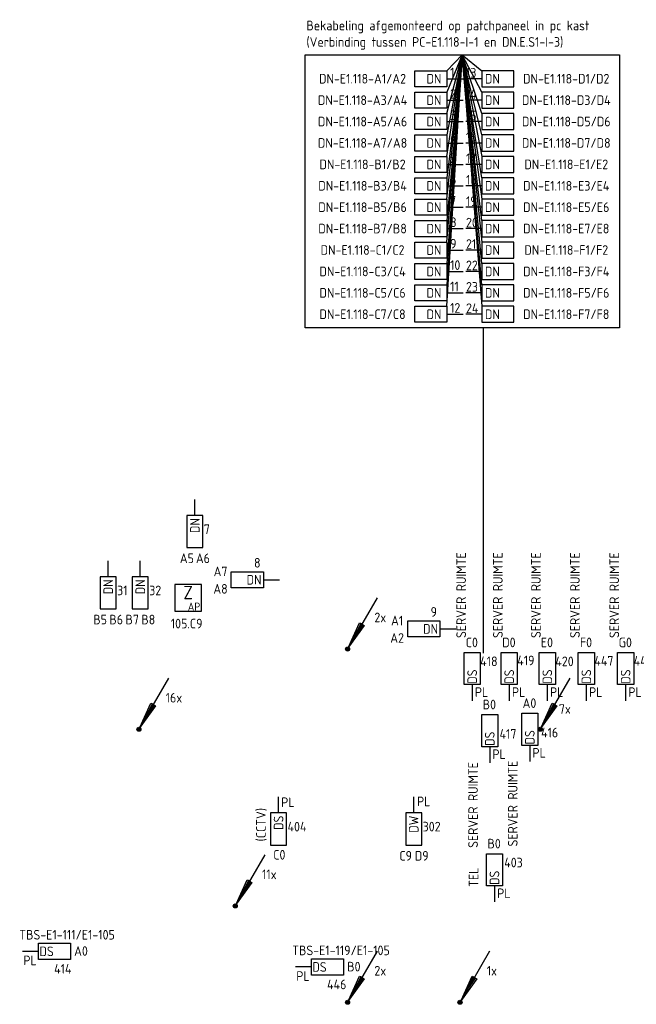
# Model space of a CAD drawing. Header units: millimetres. Extents: x 2288 to 47276, y -13790 to 63657.
# Tile 24 of 26: x 16371 to 27895, y 45262 to 63657. Entities that reach past the tile are written whole.
import ezdxf
from ezdxf.enums import TextEntityAlignment as Align

# ---------------------------------------------------------------- set-up
doc = ezdxf.new("R2010")
doc.units = ezdxf.units.MM
doc.header["$LTSCALE"] = 100
for name, color, linetype in [('EB6416--_ATTRIB', 1, 'Continuous'), ('EB6441--_ATTRIB', 2, 'Continuous'), ('EB6445--_ATTRIB', 2, 'Continuous'), ('EL$9A---_RENVOOI', 1, 'Continuous'), ('EL6416--_WIRELESS-Z', 1, 'Continuous'), ('EL6441--_DATACOM', 3, 'Continuous'), ('EL6445--_Datanet', 3, 'Continuous')]:
    doc.layers.add(name, color=color, linetype=linetype)
doc.styles.add('1_5', font='isocp.shx', dxfattribs={"height": 1.5})
doc.styles.add('1_8', font='ISO.shx', dxfattribs={"height": 1.8})
doc.styles.add('2_5', font='isocp.shx', dxfattribs={"height": 2.5})
doc.styles.add('NORATT', font='isocp.shx')
doc.styles.add('NORRNV', font='isocp.shx', dxfattribs={"width": 0.7})

# ---------------------------------------------------------------- blocks, each defined once
blk = doc.blocks.new('EA600123')
at = {"linetype": 'Continuous'}
for p, q in [((5.5, 9.53), (0.19, 0.32)), ((-0.37, 0.07), (0.37, 0.07)), ((-0.3, 0.23), (0.3, 0.23)), ((-0.37, -0.08), (0.37, -0.08)), ((-0.3, -0.23), (0.3, -0.23))]:
    blk.add_line(p, q, dxfattribs=at)
for points in [[(3.12, 4.4), (0.19, 0.32), (2.25, 4.9)], [(2.47, 4.78), (1.06, 1.84), (2.9, 4.53)]]:
    blk.add_lwpolyline(points, close=True, dxfattribs=at)
blk.add_circle((0, 0), 0.375, dxfattribs=at)
at = {"linetype": 'Continuous', "style": 'NORATT', "flags": 8}
blk.add_attdef('KBTALB', (5, 5), '', height=1.8, dxfattribs=at)
at = {"style": 'NORATT'}
for tag, flags, p in [('CODE', 9, (0, 3)), ('M_CODE', 8, (0, 0))]:
    blk.add_attdef(tag, text='', height=1.8, dxfattribs=dict(at, flags=flags)).set_placement(p, align=Align.MIDDLE_CENTER)
at = {"linetype": 'Continuous', "style": 'NORATT', "flags": 9}
for tag, p in [('PCODE', (1.25, 0)), ('PVERS', (1.25, -2)), ('PDATE', (1.25, -4))]:
    blk.add_attdef(tag, text='', height=1.8, dxfattribs=at).set_placement(p, align=Align.MIDDLE_LEFT)
blk = doc.blocks.new('EA644501')
for p, q in [((-1.5, 6), (-1.5, 0)), ((1.5, 6), (-1.5, 6)), ((1.5, 0), (1.5, 6)), ((-1.5, 0), (1.5, 0))]:
    blk.add_line(p, q)
at = {"color": 2}
blk.add_line((0, 0), (0, -3), dxfattribs=at)
at = {"style": 'NORATT', "flags": 8}
for tag, p in [('NUMMERA', (-1.5, 8)), ('NUMMERB', (1.5, 8))]:
    blk.add_attdef(tag, text='', height=1.8, rotation=90, dxfattribs=at).set_placement(p, align=Align.MIDDLE_CENTER)
blk.add_attdef('CODE', text='', height=1.8, rotation=90, dxfattribs=at).set_placement((0, 0.5), align=Align.MIDDLE_LEFT)
at = {"style": 'NORATT', "flags": 9}
for tag, p in [('VERD', (0, 4)), ('PATCHSTR', (0, 4)), ('PANEEL', (0, 4)), ('NUMMER', (6, 3)), ('TYPE', (0, -2.5)), ('FABR', (0, -2.5)), ('PCODE', (0, -3)), ('PVERS', (0, -3)), ('PDATE', (0, -3))]:
    blk.add_attdef(tag, text='', height=1.8, dxfattribs=at).set_placement(p, align=Align.BOTTOM_LEFT)
at = {"color": 1, "style": 'NORATT', "flags": 9}
blk.add_attdef('HOOGTE', text='', height=1.8, dxfattribs=at).set_placement((-3, 2), align=Align.BOTTOM_LEFT)
at = {"style": 'NORATT', "flags": 9}
for tag, p in [('NUMMERAP', (8, 1.5)), ('NUMMERBP', (8, -1.5))]:
    blk.add_attdef(tag, text='', height=1.8, dxfattribs=at).set_placement(p, align=Align.MIDDLE_CENTER)
blk = doc.blocks.new('Wrls-Zender')
blk.add_lwpolyline([(-2.5, -2.5), (2.5, -2.5), (2.5, 2.5), (-2.5, 2.5)], close=True)
at = {"style": '2_5'}
blk.add_text('Z', height=2.5, dxfattribs=at).set_placement((0, 1), align=Align.MIDDLE_CENTER)
at = {"style": '1_5'}
blk.add_text('AP', height=1.5, dxfattribs=at).set_placement((2.25, -2.38), align=Align.RIGHT)
at = {"style": '1_8', "flags": 8}
blk.add_attdef('ADRES', (3, -2.5), '', height=1.8, dxfattribs=at)
at = {"style": '1_8', "flags": 9}
blk.add_attdef('M_CODE', text='', height=1.8, dxfattribs=at).set_placement((-2.5, -4.5), align=Align.MIDDLE_LEFT)

msp = doc.modelspace()

# ---------------------------------------------------------------- linework, layer by layer
at = {"layer": 'EL6445--_Datanet'}
for p, q in [((24357, 62703), (24642, 62999)), ((24642, 62999), (24357, 62303)), ((24357, 61903), (24642, 62999)), ((24642, 62999), (24357, 61503)), ((24357, 61103), (24642, 62999)), ((24642, 62999), (24357, 60703)), ((24357, 60303), (24642, 62999)), ((24642, 62999), (24357, 59903)), ((24357, 59503), (24642, 62999)), ((24642, 62999), (24357, 59103)), ((24642, 62999), (24357, 58703)), ((24357, 58303), (24642, 62999)), ((24642, 62999), (25007, 62703)), ((25007, 62303), (24642, 62999)), ((25007, 61903), (24642, 62999)), ((25007, 61503), (24642, 62999)), ((24642, 62999), (25007, 61103)), ((25007, 60703), (24642, 62999)), ((24642, 62999), (25007, 60303)), ((25007, 59903), (24642, 62999)), ((24642, 62999), (25007, 59503)), ((25007, 59103), (24642, 62999)), ((25007, 58703), (24642, 62999)), ((24642, 62999), (25007, 58303))]:
    msp.add_line(p, q, dxfattribs=at)
at = {"layer": 'EL6445--_Datanet', "color": 1}
msp.add_line((25030, 57902), (25030, 51825), dxfattribs=at)
msp.add_lwpolyline([(21706, 62999), (27578, 62999), (27578, 57902), (21706, 57902)], close=True, dxfattribs=at)

# ---------------------------------------------------------------- block references
at = {"layer": 'EL6416--_WIRELESS-Z'}
ref = msp.add_blockref('Wrls-Zender', (19521, 52855), dxfattribs=dict(at, xscale=100, yscale=100, zscale=100))
ref.add_attrib('ADRES', '105.C9', (19195, 52285), dxfattribs={"layer": 'EB6416--_ATTRIB', "color": 1, "height": 180, "style": 'NORATT', "flags": 8})
at = {"layer": 'EL6441--_DATACOM'}
ref = msp.add_blockref('EA600123', (22500, 51900), dxfattribs=dict(at, xscale=100, yscale=100, zscale=100))
ref.add_attrib('KBTALB', '2x', (23000, 52400), dxfattribs={"layer": 'EB6441--_ATTRIB', "color": 1, "linetype": 'Continuous', "height": 180, "style": 'NORATT', "flags": 8})
ref = msp.add_blockref('EA600123', (18600, 50400), dxfattribs=dict(at, xscale=100, yscale=100, zscale=100))
ref.add_attrib('KBTALB', '16x', (19100, 50900), dxfattribs={"layer": 'EB6441--_ATTRIB', "color": 1, "linetype": 'Continuous', "height": 180, "style": 'NORATT', "flags": 8})
ref = msp.add_blockref('EA600123', (26100, 50400), dxfattribs=dict(at, xscale=100, yscale=100, zscale=100))
ref.add_attrib('KBTALB', '7x', (26448, 50689), dxfattribs={"layer": 'EB6441--_ATTRIB', "color": 1, "linetype": 'Continuous', "height": 180, "style": 'NORATT', "flags": 8})
ref = msp.add_blockref('EA600123', (20400, 47100), dxfattribs=dict(at, xscale=100, yscale=100, zscale=100))
ref.add_attrib('KBTALB', '11x', (20900, 47600), dxfattribs={"layer": 'EB6441--_ATTRIB', "color": 1, "linetype": 'Continuous', "height": 180, "style": 'NORATT', "flags": 8})
ref = msp.add_blockref('EA600123', (22500, 45300), dxfattribs=dict(at, xscale=100, yscale=100, zscale=100))
ref.add_attrib('KBTALB', '2x', (23000, 45800), dxfattribs={"layer": 'EB6441--_ATTRIB', "color": 1, "linetype": 'Continuous', "height": 180, "style": 'NORATT', "flags": 8})
ref = msp.add_blockref('EA600123', (24600, 45300), dxfattribs=dict(at, xscale=100, yscale=100, zscale=100))
ref.add_attrib('KBTALB', '1x', (25100, 45800), dxfattribs={"layer": 'EB6441--_ATTRIB', "color": 1, "linetype": 'Continuous', "height": 180, "style": 'NORATT', "flags": 8})
at = {"layer": 'EL6445--_Datanet'}
ref = msp.add_blockref('EA644501', (24357, 62553), dxfattribs=dict(at, xscale=-100, yscale=100, zscale=100, rotation=90))
ref.add_attrib('CODE', 'DN', dxfattribs={"layer": 'EB6445--_ATTRIB', "color": 1, "height": 180, "style": 'NORATT', "flags": 8}).set_placement((24253, 62553), align=Align.MIDDLE_RIGHT)
ref.add_attrib('NUMMERA', 'DN-E1.118-A1/A2', dxfattribs={"layer": 'EB6445--_ATTRIB', "color": 1, "height": 180, "style": 'NORATT', "flags": 8}).set_placement((22779, 62554), align=Align.MIDDLE_CENTER)
ref.add_attrib('TYPE', '1', dxfattribs={"layer": 'EB6445--_ATTRIB', "color": 1, "height": 180, "style": 'NORATT', "flags": 8}).set_placement((24415, 62528), align=Align.BOTTOM_LEFT)
ref = msp.add_blockref('EA644501', (25007, 62553), dxfattribs=dict(at, xscale=100, yscale=100, zscale=100, rotation=270))
ref.add_attrib('CODE', 'DN', dxfattribs={"layer": 'EB6445--_ATTRIB', "color": 1, "height": 180, "style": 'NORATT', "flags": 8}).set_placement((25345, 62553), align=Align.MIDDLE_RIGHT)
ref.add_attrib('NUMMERA', 'DN-E1.118-D1/D2', dxfattribs={"layer": 'EB6445--_ATTRIB', "color": 1, "height": 180, "style": 'NORATT', "flags": 8}).set_placement((26586, 62554), align=Align.MIDDLE_CENTER)
ref.add_attrib('TYPE', '13', dxfattribs={"layer": 'EB6445--_ATTRIB', "color": 1, "height": 180, "style": 'NORATT', "flags": 8}).set_placement((24712, 62522), align=Align.BOTTOM_LEFT)
ref = msp.add_blockref('EA644501', (24357, 62153), dxfattribs=dict(at, xscale=-100, yscale=100, zscale=100, rotation=90))
ref.add_attrib('CODE', 'DN', dxfattribs={"layer": 'EB6445--_ATTRIB', "color": 1, "height": 180, "style": 'NORATT', "flags": 8}).set_placement((24253, 62153), align=Align.MIDDLE_RIGHT)
ref.add_attrib('NUMMERA', 'DN-E1.118-A3/A4', dxfattribs={"layer": 'EB6445--_ATTRIB', "color": 1, "height": 180, "style": 'NORATT', "flags": 8}).set_placement((22779, 62154), align=Align.MIDDLE_CENTER)
ref.add_attrib('TYPE', '2', dxfattribs={"layer": 'EB6445--_ATTRIB', "color": 1, "height": 180, "style": 'NORATT', "flags": 8}).set_placement((24415, 62128), align=Align.BOTTOM_LEFT)
ref = msp.add_blockref('EA644501', (25007, 62153), dxfattribs=dict(at, xscale=100, yscale=100, zscale=100, rotation=270))
ref.add_attrib('CODE', 'DN', dxfattribs={"layer": 'EB6445--_ATTRIB', "color": 1, "height": 180, "style": 'NORATT', "flags": 8}).set_placement((25345, 62153), align=Align.MIDDLE_RIGHT)
ref.add_attrib('NUMMERA', 'DN-E1.118-D3/D4', dxfattribs={"layer": 'EB6445--_ATTRIB', "color": 1, "height": 180, "style": 'NORATT', "flags": 8}).set_placement((26586, 62154), align=Align.MIDDLE_CENTER)
ref.add_attrib('TYPE', '14', dxfattribs={"layer": 'EB6445--_ATTRIB', "color": 1, "height": 180, "style": 'NORATT', "flags": 8}).set_placement((24712, 62122), align=Align.BOTTOM_LEFT)
ref = msp.add_blockref('EA644501', (24357, 61753), dxfattribs=dict(at, xscale=-100, yscale=100, zscale=100, rotation=90))
ref.add_attrib('CODE', 'DN', dxfattribs={"layer": 'EB6445--_ATTRIB', "color": 1, "height": 180, "style": 'NORATT', "flags": 8}).set_placement((24253, 61753), align=Align.MIDDLE_RIGHT)
ref.add_attrib('NUMMERA', 'DN-E1.118-A5/A6', dxfattribs={"layer": 'EB6445--_ATTRIB', "color": 1, "height": 180, "style": 'NORATT', "flags": 8}).set_placement((22779, 61754), align=Align.MIDDLE_CENTER)
ref.add_attrib('TYPE', '3', dxfattribs={"layer": 'EB6445--_ATTRIB', "color": 1, "height": 180, "style": 'NORATT', "flags": 8}).set_placement((24415, 61728), align=Align.BOTTOM_LEFT)
ref = msp.add_blockref('EA644501', (25007, 61753), dxfattribs=dict(at, xscale=100, yscale=100, zscale=100, rotation=270))
ref.add_attrib('CODE', 'DN', dxfattribs={"layer": 'EB6445--_ATTRIB', "color": 1, "height": 180, "style": 'NORATT', "flags": 8}).set_placement((25345, 61753), align=Align.MIDDLE_RIGHT)
ref.add_attrib('NUMMERA', 'DN-E1.118-D5/D6', dxfattribs={"layer": 'EB6445--_ATTRIB', "color": 1, "height": 180, "style": 'NORATT', "flags": 8}).set_placement((26586, 61754), align=Align.MIDDLE_CENTER)
ref.add_attrib('TYPE', '15', dxfattribs={"layer": 'EB6445--_ATTRIB', "color": 1, "height": 180, "style": 'NORATT', "flags": 8}).set_placement((24712, 61722), align=Align.BOTTOM_LEFT)
ref = msp.add_blockref('EA644501', (24357, 61353), dxfattribs=dict(at, xscale=-100, yscale=100, zscale=100, rotation=90))
ref.add_attrib('CODE', 'DN', dxfattribs={"layer": 'EB6445--_ATTRIB', "color": 1, "height": 180, "style": 'NORATT', "flags": 8}).set_placement((24253, 61353), align=Align.MIDDLE_RIGHT)
ref.add_attrib('NUMMERA', 'DN-E1.118-A7/A8', dxfattribs={"layer": 'EB6445--_ATTRIB', "color": 1, "height": 180, "style": 'NORATT', "flags": 8}).set_placement((22779, 61354), align=Align.MIDDLE_CENTER)
ref.add_attrib('TYPE', '4', dxfattribs={"layer": 'EB6445--_ATTRIB', "color": 1, "height": 180, "style": 'NORATT', "flags": 8}).set_placement((24415, 61328), align=Align.BOTTOM_LEFT)
ref = msp.add_blockref('EA644501', (25007, 61353), dxfattribs=dict(at, xscale=100, yscale=100, zscale=100, rotation=270))
ref.add_attrib('CODE', 'DN', dxfattribs={"layer": 'EB6445--_ATTRIB', "color": 1, "height": 180, "style": 'NORATT', "flags": 8}).set_placement((25345, 61353), align=Align.MIDDLE_RIGHT)
ref.add_attrib('NUMMERA', 'DN-E1.118-D7/D8', dxfattribs={"layer": 'EB6445--_ATTRIB', "color": 1, "height": 180, "style": 'NORATT', "flags": 8}).set_placement((26586, 61354), align=Align.MIDDLE_CENTER)
ref.add_attrib('TYPE', '16', dxfattribs={"layer": 'EB6445--_ATTRIB', "color": 1, "height": 180, "style": 'NORATT', "flags": 8}).set_placement((24712, 61322), align=Align.BOTTOM_LEFT)
ref = msp.add_blockref('EA644501', (24357, 60953), dxfattribs=dict(at, xscale=-100, yscale=100, zscale=100, rotation=90))
ref.add_attrib('CODE', 'DN', dxfattribs={"layer": 'EB6445--_ATTRIB', "color": 1, "height": 180, "style": 'NORATT', "flags": 8}).set_placement((24253, 60953), align=Align.MIDDLE_RIGHT)
ref.add_attrib('NUMMERA', 'DN-E1.118-B1/B2', dxfattribs={"layer": 'EB6445--_ATTRIB', "color": 1, "height": 180, "style": 'NORATT', "flags": 8}).set_placement((22779, 60954), align=Align.MIDDLE_CENTER)
ref.add_attrib('TYPE', '5', dxfattribs={"layer": 'EB6445--_ATTRIB', "color": 1, "height": 180, "style": 'NORATT', "flags": 8}).set_placement((24415, 60928), align=Align.BOTTOM_LEFT)
ref = msp.add_blockref('EA644501', (25007, 60953), dxfattribs=dict(at, xscale=100, yscale=100, zscale=100, rotation=270))
ref.add_attrib('CODE', 'DN', dxfattribs={"layer": 'EB6445--_ATTRIB', "color": 1, "height": 180, "style": 'NORATT', "flags": 8}).set_placement((25345, 60953), align=Align.MIDDLE_RIGHT)
ref.add_attrib('NUMMERA', 'DN-E1.118-E1/E2', dxfattribs={"layer": 'EB6445--_ATTRIB', "color": 1, "height": 180, "style": 'NORATT', "flags": 8}).set_placement((26586, 60954), align=Align.MIDDLE_CENTER)
ref.add_attrib('TYPE', '17', dxfattribs={"layer": 'EB6445--_ATTRIB', "color": 1, "height": 180, "style": 'NORATT', "flags": 8}).set_placement((24712, 60922), align=Align.BOTTOM_LEFT)
ref = msp.add_blockref('EA644501', (24357, 60553), dxfattribs=dict(at, xscale=-100, yscale=100, zscale=100, rotation=90))
ref.add_attrib('CODE', 'DN', dxfattribs={"layer": 'EB6445--_ATTRIB', "color": 1, "height": 180, "style": 'NORATT', "flags": 8}).set_placement((24253, 60553), align=Align.MIDDLE_RIGHT)
ref.add_attrib('NUMMERA', 'DN-E1.118-B3/B4', dxfattribs={"layer": 'EB6445--_ATTRIB', "color": 1, "height": 180, "style": 'NORATT', "flags": 8}).set_placement((22779, 60554), align=Align.MIDDLE_CENTER)
ref.add_attrib('TYPE', '6', dxfattribs={"layer": 'EB6445--_ATTRIB', "color": 1, "height": 180, "style": 'NORATT', "flags": 8}).set_placement((24415, 60528), align=Align.BOTTOM_LEFT)
ref = msp.add_blockref('EA644501', (25007, 60553), dxfattribs=dict(at, xscale=100, yscale=100, zscale=100, rotation=270))
ref.add_attrib('CODE', 'DN', dxfattribs={"layer": 'EB6445--_ATTRIB', "color": 1, "height": 180, "style": 'NORATT', "flags": 8}).set_placement((25345, 60553), align=Align.MIDDLE_RIGHT)
ref.add_attrib('NUMMERA', 'DN-E1.118-E3/E4', dxfattribs={"layer": 'EB6445--_ATTRIB', "color": 1, "height": 180, "style": 'NORATT', "flags": 8}).set_placement((26586, 60554), align=Align.MIDDLE_CENTER)
ref.add_attrib('TYPE', '18', dxfattribs={"layer": 'EB6445--_ATTRIB', "color": 1, "height": 180, "style": 'NORATT', "flags": 8}).set_placement((24712, 60522), align=Align.BOTTOM_LEFT)
ref = msp.add_blockref('EA644501', (24357, 60153), dxfattribs=dict(at, xscale=-100, yscale=100, zscale=100, rotation=90))
ref.add_attrib('CODE', 'DN', dxfattribs={"layer": 'EB6445--_ATTRIB', "color": 1, "height": 180, "style": 'NORATT', "flags": 8}).set_placement((24253, 60153), align=Align.MIDDLE_RIGHT)
ref.add_attrib('NUMMERA', 'DN-E1.118-B5/B6', dxfattribs={"layer": 'EB6445--_ATTRIB', "color": 1, "height": 180, "style": 'NORATT', "flags": 8}).set_placement((22779, 60154), align=Align.MIDDLE_CENTER)
ref.add_attrib('TYPE', '7', dxfattribs={"layer": 'EB6445--_ATTRIB', "color": 1, "height": 180, "style": 'NORATT', "flags": 8}).set_placement((24415, 60128), align=Align.BOTTOM_LEFT)
ref = msp.add_blockref('EA644501', (25007, 60153), dxfattribs=dict(at, xscale=100, yscale=100, zscale=100, rotation=270))
ref.add_attrib('CODE', 'DN', dxfattribs={"layer": 'EB6445--_ATTRIB', "color": 1, "height": 180, "style": 'NORATT', "flags": 8}).set_placement((25345, 60153), align=Align.MIDDLE_RIGHT)
ref.add_attrib('NUMMERA', 'DN-E1.118-E5/E6', dxfattribs={"layer": 'EB6445--_ATTRIB', "color": 1, "height": 180, "style": 'NORATT', "flags": 8}).set_placement((26586, 60154), align=Align.MIDDLE_CENTER)
ref.add_attrib('TYPE', '19', dxfattribs={"layer": 'EB6445--_ATTRIB', "color": 1, "height": 180, "style": 'NORATT', "flags": 8}).set_placement((24712, 60122), align=Align.BOTTOM_LEFT)
ref = msp.add_blockref('EA644501', (24357, 59753), dxfattribs=dict(at, xscale=-100, yscale=100, zscale=100, rotation=90))
ref.add_attrib('CODE', 'DN', dxfattribs={"layer": 'EB6445--_ATTRIB', "color": 1, "height": 180, "style": 'NORATT', "flags": 8}).set_placement((24253, 59753), align=Align.MIDDLE_RIGHT)
ref.add_attrib('NUMMERA', 'DN-E1.118-B7/B8', dxfattribs={"layer": 'EB6445--_ATTRIB', "color": 1, "height": 180, "style": 'NORATT', "flags": 8}).set_placement((22779, 59754), align=Align.MIDDLE_CENTER)
ref.add_attrib('TYPE', '8', dxfattribs={"layer": 'EB6445--_ATTRIB', "color": 1, "height": 180, "style": 'NORATT', "flags": 8}).set_placement((24415, 59728), align=Align.BOTTOM_LEFT)
ref = msp.add_blockref('EA644501', (25007, 59753), dxfattribs=dict(at, xscale=100, yscale=100, zscale=100, rotation=270))
ref.add_attrib('CODE', 'DN', dxfattribs={"layer": 'EB6445--_ATTRIB', "color": 1, "height": 180, "style": 'NORATT', "flags": 8}).set_placement((25345, 59753), align=Align.MIDDLE_RIGHT)
ref.add_attrib('NUMMERA', 'DN-E1.118-E7/E8', dxfattribs={"layer": 'EB6445--_ATTRIB', "color": 1, "height": 180, "style": 'NORATT', "flags": 8}).set_placement((26586, 59754), align=Align.MIDDLE_CENTER)
ref.add_attrib('TYPE', '20', dxfattribs={"layer": 'EB6445--_ATTRIB', "color": 1, "height": 180, "style": 'NORATT', "flags": 8}).set_placement((24712, 59722), align=Align.BOTTOM_LEFT)
ref = msp.add_blockref('EA644501', (24357, 59353), dxfattribs=dict(at, xscale=-100, yscale=100, zscale=100, rotation=90))
ref.add_attrib('CODE', 'DN', dxfattribs={"layer": 'EB6445--_ATTRIB', "color": 1, "height": 180, "style": 'NORATT', "flags": 8}).set_placement((24253, 59353), align=Align.MIDDLE_RIGHT)
ref.add_attrib('NUMMERA', 'DN-E1.118-C1/C2', dxfattribs={"layer": 'EB6445--_ATTRIB', "color": 1, "height": 180, "style": 'NORATT', "flags": 8}).set_placement((22779, 59354), align=Align.MIDDLE_CENTER)
ref.add_attrib('TYPE', '9', dxfattribs={"layer": 'EB6445--_ATTRIB', "color": 1, "height": 180, "style": 'NORATT', "flags": 8}).set_placement((24415, 59328), align=Align.BOTTOM_LEFT)
ref = msp.add_blockref('EA644501', (25007, 59353), dxfattribs=dict(at, xscale=100, yscale=100, zscale=100, rotation=270))
ref.add_attrib('CODE', 'DN', dxfattribs={"layer": 'EB6445--_ATTRIB', "color": 1, "height": 180, "style": 'NORATT', "flags": 8}).set_placement((25345, 59353), align=Align.MIDDLE_RIGHT)
ref.add_attrib('NUMMERA', 'DN-E1.118-F1/F2', dxfattribs={"layer": 'EB6445--_ATTRIB', "color": 1, "height": 180, "style": 'NORATT', "flags": 8}).set_placement((26586, 59354), align=Align.MIDDLE_CENTER)
ref.add_attrib('TYPE', '21', dxfattribs={"layer": 'EB6445--_ATTRIB', "color": 1, "height": 180, "style": 'NORATT', "flags": 8}).set_placement((24712, 59322), align=Align.BOTTOM_LEFT)
ref = msp.add_blockref('EA644501', (24357, 58953), dxfattribs=dict(at, xscale=-100, yscale=100, zscale=100, rotation=90))
ref.add_attrib('CODE', 'DN', dxfattribs={"layer": 'EB6445--_ATTRIB', "color": 1, "height": 180, "style": 'NORATT', "flags": 8}).set_placement((24253, 58953), align=Align.MIDDLE_RIGHT)
ref.add_attrib('NUMMERA', 'DN-E1.118-C3/C4', dxfattribs={"layer": 'EB6445--_ATTRIB', "color": 1, "height": 180, "style": 'NORATT', "flags": 8}).set_placement((22779, 58954), align=Align.MIDDLE_CENTER)
ref.add_attrib('TYPE', '10', dxfattribs={"layer": 'EB6445--_ATTRIB', "color": 1, "height": 180, "style": 'NORATT', "flags": 8}).set_placement((24415, 58928), align=Align.BOTTOM_LEFT)
ref = msp.add_blockref('EA644501', (25007, 58953), dxfattribs=dict(at, xscale=100, yscale=100, zscale=100, rotation=270))
ref.add_attrib('CODE', 'DN', dxfattribs={"layer": 'EB6445--_ATTRIB', "color": 1, "height": 180, "style": 'NORATT', "flags": 8}).set_placement((25345, 58953), align=Align.MIDDLE_RIGHT)
ref.add_attrib('NUMMERA', 'DN-E1.118-F3/F4', dxfattribs={"layer": 'EB6445--_ATTRIB', "color": 1, "height": 180, "style": 'NORATT', "flags": 8}).set_placement((26586, 58954), align=Align.MIDDLE_CENTER)
ref.add_attrib('TYPE', '22', dxfattribs={"layer": 'EB6445--_ATTRIB', "color": 1, "height": 180, "style": 'NORATT', "flags": 8}).set_placement((24712, 58922), align=Align.BOTTOM_LEFT)
ref = msp.add_blockref('EA644501', (24357, 58553), dxfattribs=dict(at, xscale=-100, yscale=100, zscale=100, rotation=90))
ref.add_attrib('CODE', 'DN', dxfattribs={"layer": 'EB6445--_ATTRIB', "color": 1, "height": 180, "style": 'NORATT', "flags": 8}).set_placement((24253, 58553), align=Align.MIDDLE_RIGHT)
ref.add_attrib('NUMMERA', 'DN-E1.118-C5/C6', dxfattribs={"layer": 'EB6445--_ATTRIB', "color": 1, "height": 180, "style": 'NORATT', "flags": 8}).set_placement((22779, 58554), align=Align.MIDDLE_CENTER)
ref.add_attrib('TYPE', '11', dxfattribs={"layer": 'EB6445--_ATTRIB', "color": 1, "height": 180, "style": 'NORATT', "flags": 8}).set_placement((24415, 58528), align=Align.BOTTOM_LEFT)
ref = msp.add_blockref('EA644501', (25007, 58553), dxfattribs=dict(at, xscale=100, yscale=100, zscale=100, rotation=270))
ref.add_attrib('CODE', 'DN', dxfattribs={"layer": 'EB6445--_ATTRIB', "color": 1, "height": 180, "style": 'NORATT', "flags": 8}).set_placement((25345, 58553), align=Align.MIDDLE_RIGHT)
ref.add_attrib('NUMMERA', 'DN-E1.118-F5/F6', dxfattribs={"layer": 'EB6445--_ATTRIB', "color": 1, "height": 180, "style": 'NORATT', "flags": 8}).set_placement((26586, 58554), align=Align.MIDDLE_CENTER)
ref.add_attrib('TYPE', '23', dxfattribs={"layer": 'EB6445--_ATTRIB', "color": 1, "height": 180, "style": 'NORATT', "flags": 8}).set_placement((24712, 58522), align=Align.BOTTOM_LEFT)
ref = msp.add_blockref('EA644501', (24357, 58153), dxfattribs=dict(at, xscale=-100, yscale=100, zscale=100, rotation=90))
ref.add_attrib('CODE', 'DN', dxfattribs={"layer": 'EB6445--_ATTRIB', "color": 1, "height": 180, "style": 'NORATT', "flags": 8}).set_placement((24253, 58153), align=Align.MIDDLE_RIGHT)
ref.add_attrib('NUMMERA', 'DN-E1.118-C7/C8', dxfattribs={"layer": 'EB6445--_ATTRIB', "color": 1, "height": 180, "style": 'NORATT', "flags": 8}).set_placement((22779, 58154), align=Align.MIDDLE_CENTER)
ref.add_attrib('TYPE', '12', dxfattribs={"layer": 'EB6445--_ATTRIB', "color": 1, "height": 180, "style": 'NORATT', "flags": 8}).set_placement((24415, 58128), align=Align.BOTTOM_LEFT)
ref = msp.add_blockref('EA644501', (25007, 58153), dxfattribs=dict(at, xscale=100, yscale=100, zscale=100, rotation=270))
ref.add_attrib('CODE', 'DN', dxfattribs={"layer": 'EB6445--_ATTRIB', "color": 1, "height": 180, "style": 'NORATT', "flags": 8}).set_placement((25345, 58153), align=Align.MIDDLE_RIGHT)
ref.add_attrib('NUMMERA', 'DN-E1.118-F7/F8', dxfattribs={"layer": 'EB6445--_ATTRIB', "color": 1, "height": 180, "style": 'NORATT', "flags": 8}).set_placement((26586, 58154), align=Align.MIDDLE_CENTER)
ref.add_attrib('TYPE', '24', dxfattribs={"layer": 'EB6445--_ATTRIB', "color": 1, "height": 180, "style": 'NORATT', "flags": 8}).set_placement((24712, 58122), align=Align.BOTTOM_LEFT)
ref = msp.add_blockref('EA644501', (19646, 54395), dxfattribs=dict(at, xscale=100, yscale=100, zscale=100, rotation=180))
ref.add_attrib('CODE', 'DN', dxfattribs={"layer": 'EB6445--_ATTRIB', "color": 1, "height": 180, "rotation": 90, "style": 'NORATT', "flags": 8}).set_placement((19646, 54345), align=Align.MIDDLE_RIGHT)
ref.add_attrib('NUMMERA', 'A5', dxfattribs={"layer": 'EB6445--_ATTRIB', "color": 1, "height": 180, "style": 'NORATT', "flags": 8}).set_placement((19496, 53595), align=Align.MIDDLE_CENTER)
ref.add_attrib('NUMMERB', 'A6', dxfattribs={"layer": 'EB6445--_ATTRIB', "color": 1, "height": 180, "style": 'NORATT', "flags": 8}).set_placement((19796, 53595), align=Align.MIDDLE_CENTER)
ref.add_attrib('TYPE', '7', dxfattribs={"layer": 'EB6445--_ATTRIB', "color": 1, "height": 180, "style": 'NORATT', "flags": 8}).set_placement((19813, 53995), align=Align.BOTTOM_LEFT)
ref = msp.add_blockref('EA644501', (24828, 51234), dxfattribs=dict(at, xscale=-100, yscale=100, zscale=100))
ref.add_attrib('CODE', 'DS', dxfattribs={"layer": 'EB6445--_ATTRIB', "color": 1, "height": 180, "rotation": 90, "style": 'NORATT', "flags": 8}).set_placement((24828, 51518), align=Align.MIDDLE_RIGHT)
ref.add_attrib('NUMMERA', 'C0', dxfattribs={"layer": 'EB6445--_ATTRIB', "color": 1, "height": 180, "style": 'NORATT', "flags": 8}).set_placement((24821, 52023), align=Align.MIDDLE_CENTER)
ref.add_attrib('PATCHSTR', 'SERVER RUIMTE', dxfattribs={"layer": 'EB6445--_ATTRIB', "color": 1, "height": 180, "rotation": 90, "style": 'NORATT', "flags": 8}).set_placement((24766, 52105), align=Align.BOTTOM_LEFT)
ref.add_attrib('HOOGTE', 'PL', dxfattribs={"layer": 'EB6445--_ATTRIB', "color": 1, "height": 180, "style": 'NORATT', "flags": 8}).set_placement((24878, 50951), align=Align.BOTTOM_LEFT)
ref.add_attrib('TYPE', '418', dxfattribs={"layer": 'EB6445--_ATTRIB', "color": 1, "height": 180, "style": 'NORATT', "flags": 8}).set_placement((24978, 51526), align=Align.BOTTOM_LEFT)
ref = msp.add_blockref('EA644501', (25520, 51234), dxfattribs=dict(at, xscale=-100, yscale=100, zscale=100))
ref.add_attrib('CODE', 'DS', dxfattribs={"layer": 'EB6445--_ATTRIB', "color": 1, "height": 180, "rotation": 90, "style": 'NORATT', "flags": 8}).set_placement((25520, 51518), align=Align.MIDDLE_RIGHT)
ref.add_attrib('NUMMERA', 'D0', dxfattribs={"layer": 'EB6445--_ATTRIB', "color": 1, "height": 180, "style": 'NORATT', "flags": 8}).set_placement((25514, 52023), align=Align.MIDDLE_CENTER)
ref.add_attrib('PATCHSTR', 'SERVER RUIMTE', dxfattribs={"layer": 'EB6445--_ATTRIB', "color": 1, "height": 180, "rotation": 90, "style": 'NORATT', "flags": 8}).set_placement((25452, 52105), align=Align.BOTTOM_LEFT)
ref.add_attrib('HOOGTE', 'PL', dxfattribs={"layer": 'EB6445--_ATTRIB', "color": 1, "height": 180, "style": 'NORATT', "flags": 8}).set_placement((25571, 50951), align=Align.BOTTOM_LEFT)
ref.add_attrib('TYPE', '419', dxfattribs={"layer": 'EB6445--_ATTRIB', "color": 1, "height": 180, "style": 'NORATT', "flags": 8}).set_placement((25670, 51542), align=Align.BOTTOM_LEFT)
ref = msp.add_blockref('EA644501', (26232, 51234), dxfattribs=dict(at, xscale=-100, yscale=100, zscale=100))
ref.add_attrib('CODE', 'DS', dxfattribs={"layer": 'EB6445--_ATTRIB', "color": 1, "height": 180, "rotation": 90, "style": 'NORATT', "flags": 8}).set_placement((26232, 51518), align=Align.MIDDLE_RIGHT)
ref.add_attrib('NUMMERA', 'E0', dxfattribs={"layer": 'EB6445--_ATTRIB', "color": 1, "height": 180, "style": 'NORATT', "flags": 8}).set_placement((26225, 52023), align=Align.MIDDLE_CENTER)
ref.add_attrib('PATCHSTR', 'SERVER RUIMTE', dxfattribs={"layer": 'EB6445--_ATTRIB', "color": 1, "height": 180, "rotation": 90, "style": 'NORATT', "flags": 8}).set_placement((26164, 52105), align=Align.BOTTOM_LEFT)
ref.add_attrib('HOOGTE', 'PL', dxfattribs={"layer": 'EB6445--_ATTRIB', "color": 1, "height": 180, "style": 'NORATT', "flags": 8}).set_placement((26282, 50951), align=Align.BOTTOM_LEFT)
ref.add_attrib('TYPE', '420', dxfattribs={"layer": 'EB6445--_ATTRIB', "color": 1, "height": 180, "style": 'NORATT', "flags": 8}).set_placement((26382, 51525), align=Align.BOTTOM_LEFT)
ref = msp.add_blockref('EA644501', (26961, 51234), dxfattribs=dict(at, xscale=-100, yscale=100, zscale=100))
ref.add_attrib('CODE', 'DS', dxfattribs={"layer": 'EB6445--_ATTRIB', "color": 1, "height": 180, "rotation": 90, "style": 'NORATT', "flags": 8}).set_placement((26961, 51518), align=Align.MIDDLE_RIGHT)
ref.add_attrib('NUMMERA', 'F0', dxfattribs={"layer": 'EB6445--_ATTRIB', "color": 1, "height": 180, "style": 'NORATT', "flags": 8}).set_placement((26955, 52023), align=Align.MIDDLE_CENTER)
ref.add_attrib('PATCHSTR', 'SERVER RUIMTE', dxfattribs={"layer": 'EB6445--_ATTRIB', "color": 1, "height": 180, "rotation": 90, "style": 'NORATT', "flags": 8}).set_placement((26893, 52105), align=Align.BOTTOM_LEFT)
ref.add_attrib('HOOGTE', 'PL', dxfattribs={"layer": 'EB6445--_ATTRIB', "color": 1, "height": 180, "style": 'NORATT', "flags": 8}).set_placement((27012, 50951), align=Align.BOTTOM_LEFT)
ref.add_attrib('TYPE', '447', dxfattribs={"layer": 'EB6445--_ATTRIB', "color": 1, "height": 180, "style": 'NORATT', "flags": 8}).set_placement((27111, 51534), align=Align.BOTTOM_LEFT)
ref = msp.add_blockref('EA644501', (27696, 51234), dxfattribs=dict(at, xscale=-100, yscale=100, zscale=100))
ref.add_attrib('CODE', 'DS', dxfattribs={"layer": 'EB6445--_ATTRIB', "color": 1, "height": 180, "rotation": 90, "style": 'NORATT', "flags": 8}).set_placement((27696, 51518), align=Align.MIDDLE_RIGHT)
ref.add_attrib('NUMMERA', 'G0', dxfattribs={"layer": 'EB6445--_ATTRIB', "color": 1, "height": 180, "style": 'NORATT', "flags": 8}).set_placement((27689, 52023), align=Align.MIDDLE_CENTER)
ref.add_attrib('PATCHSTR', 'SERVER RUIMTE', dxfattribs={"layer": 'EB6445--_ATTRIB', "color": 1, "height": 180, "rotation": 90, "style": 'NORATT', "flags": 8}).set_placement((27628, 52105), align=Align.BOTTOM_LEFT)
ref.add_attrib('HOOGTE', 'PL', dxfattribs={"layer": 'EB6445--_ATTRIB', "color": 1, "height": 180, "style": 'NORATT', "flags": 8}).set_placement((27746, 50951), align=Align.BOTTOM_LEFT)
ref.add_attrib('TYPE', '448', dxfattribs={"layer": 'EB6445--_ATTRIB', "color": 1, "height": 180, "style": 'NORATT', "flags": 8}).set_placement((27846, 51534), align=Align.BOTTOM_LEFT)
ref = msp.add_blockref('EA644501', (18025, 53250), dxfattribs=dict(at, xscale=100, yscale=100, zscale=100, rotation=180))
ref.add_attrib('CODE', 'DN', dxfattribs={"layer": 'EB6445--_ATTRIB', "color": 1, "height": 180, "rotation": 90, "style": 'NORATT', "flags": 8}).set_placement((18025, 53200), align=Align.MIDDLE_RIGHT)
ref.add_attrib('NUMMERA', 'B5', dxfattribs={"layer": 'EB6445--_ATTRIB', "color": 1, "height": 180, "style": 'NORATT', "flags": 8}).set_placement((17875, 52450), align=Align.MIDDLE_CENTER)
ref.add_attrib('NUMMERB', 'B6', dxfattribs={"layer": 'EB6445--_ATTRIB', "color": 1, "height": 180, "style": 'NORATT', "flags": 8}).set_placement((18175, 52450), align=Align.MIDDLE_CENTER)
ref.add_attrib('TYPE', '31', dxfattribs={"layer": 'EB6445--_ATTRIB', "color": 1, "height": 180, "style": 'NORATT', "flags": 8}).set_placement((18192, 52850), align=Align.BOTTOM_LEFT)
ref = msp.add_blockref('EA644501', (18625, 53250), dxfattribs=dict(at, xscale=100, yscale=100, zscale=100, rotation=180))
ref.add_attrib('CODE', 'DN', dxfattribs={"layer": 'EB6445--_ATTRIB', "color": 1, "height": 180, "rotation": 90, "style": 'NORATT', "flags": 8}).set_placement((18625, 53200), align=Align.MIDDLE_RIGHT)
ref.add_attrib('NUMMERA', 'B7', dxfattribs={"layer": 'EB6445--_ATTRIB', "color": 1, "height": 180, "style": 'NORATT', "flags": 8}).set_placement((18475, 52450), align=Align.MIDDLE_CENTER)
ref.add_attrib('NUMMERB', 'B8', dxfattribs={"layer": 'EB6445--_ATTRIB', "color": 1, "height": 180, "style": 'NORATT', "flags": 8}).set_placement((18775, 52450), align=Align.MIDDLE_CENTER)
ref.add_attrib('TYPE', '32', dxfattribs={"layer": 'EB6445--_ATTRIB', "color": 1, "height": 180, "style": 'NORATT', "flags": 8}).set_placement((18792, 52850), align=Align.BOTTOM_LEFT)
ref = msp.add_blockref('EA644501', (20925, 53194), dxfattribs=dict(at, xscale=-100, yscale=100, zscale=100, rotation=90))
ref.add_attrib('CODE', 'DN', dxfattribs={"layer": 'EB6445--_ATTRIB', "color": 1, "height": 180, "style": 'NORATT', "flags": 8}).set_placement((20890, 53194), align=Align.MIDDLE_RIGHT)
ref.add_attrib('NUMMERA', 'A7', dxfattribs={"layer": 'EB6445--_ATTRIB', "color": 1, "height": 180, "style": 'NORATT', "flags": 8}).set_placement((20125, 53350), align=Align.MIDDLE_CENTER)
ref.add_attrib('NUMMERB', 'A8', dxfattribs={"layer": 'EB6445--_ATTRIB', "color": 1, "height": 180, "style": 'NORATT', "flags": 8}).set_placement((20125, 53024), align=Align.MIDDLE_CENTER)
ref.add_attrib('TYPE', '8', dxfattribs={"layer": 'EB6445--_ATTRIB', "color": 1, "height": 180, "style": 'NORATT', "flags": 8}).set_placement((20751, 53367), align=Align.BOTTOM_LEFT)
ref = msp.add_blockref('EA644501', (24225, 52275), dxfattribs=dict(at, xscale=-100, yscale=100, zscale=100, rotation=90))
ref.add_attrib('CODE', 'DN', dxfattribs={"layer": 'EB6445--_ATTRIB', "color": 1, "height": 180, "style": 'NORATT', "flags": 8}).set_placement((24190, 52275), align=Align.MIDDLE_RIGHT)
ref.add_attrib('NUMMERA', 'A1', dxfattribs={"layer": 'EB6445--_ATTRIB', "color": 1, "height": 180, "style": 'NORATT', "flags": 8}).set_placement((23425, 52431), align=Align.MIDDLE_CENTER)
ref.add_attrib('NUMMERB', 'A2', dxfattribs={"layer": 'EB6445--_ATTRIB', "color": 1, "height": 180, "style": 'NORATT', "flags": 8}).set_placement((23425, 52106), align=Align.MIDDLE_CENTER)
ref.add_attrib('TYPE', '9', dxfattribs={"layer": 'EB6445--_ATTRIB', "color": 1, "height": 180, "style": 'NORATT', "flags": 8}).set_placement((24051, 52449), align=Align.BOTTOM_LEFT)
ref = msp.add_blockref('EA644501', (25156, 50074), dxfattribs=dict(at, xscale=-100, yscale=100, zscale=100))
ref.add_attrib('CODE', 'DS', dxfattribs={"layer": 'EB6445--_ATTRIB', "color": 1, "height": 180, "rotation": 90, "style": 'NORATT', "flags": 8}).set_placement((25156, 50358), align=Align.MIDDLE_RIGHT)
ref.add_attrib('NUMMERA', 'B0', dxfattribs={"layer": 'EB6445--_ATTRIB', "color": 1, "height": 180, "style": 'NORATT', "flags": 8}).set_placement((25149, 50863), align=Align.MIDDLE_CENTER)
ref.add_attrib('PATCHSTR', 'SERVER RUIMTE', dxfattribs={"layer": 'EB6445--_ATTRIB', "color": 1, "height": 180, "rotation": 90, "style": 'NORATT', "flags": 8}).set_placement((24988, 48185), align=Align.BOTTOM_LEFT)
ref.add_attrib('HOOGTE', 'PL', dxfattribs={"layer": 'EB6445--_ATTRIB', "color": 1, "height": 180, "style": 'NORATT', "flags": 8}).set_placement((25206, 49791), align=Align.BOTTOM_LEFT)
ref.add_attrib('TYPE', '417', dxfattribs={"layer": 'EB6445--_ATTRIB', "color": 1, "height": 180, "style": 'NORATT', "flags": 8}).set_placement((25339, 50169), align=Align.BOTTOM_LEFT)
ref = msp.add_blockref('EA644501', (25904, 50100), dxfattribs=dict(at, xscale=-100, yscale=100, zscale=100))
ref.add_attrib('CODE', 'DS', dxfattribs={"layer": 'EB6445--_ATTRIB', "color": 1, "height": 180, "rotation": 90, "style": 'NORATT', "flags": 8}).set_placement((25904, 50384), align=Align.MIDDLE_RIGHT)
ref.add_attrib('NUMMERA', 'A0', dxfattribs={"layer": 'EB6445--_ATTRIB', "color": 1, "height": 180, "style": 'NORATT', "flags": 8}).set_placement((25898, 50889), align=Align.MIDDLE_CENTER)
ref.add_attrib('PATCHSTR', 'SERVER RUIMTE', dxfattribs={"layer": 'EB6445--_ATTRIB', "color": 1, "height": 180, "rotation": 90, "style": 'NORATT', "flags": 8}).set_placement((25730, 48211), align=Align.BOTTOM_LEFT)
ref.add_attrib('HOOGTE', 'PL', dxfattribs={"layer": 'EB6445--_ATTRIB', "color": 1, "height": 180, "style": 'NORATT', "flags": 8}).set_placement((25954, 49817), align=Align.BOTTOM_LEFT)
ref.add_attrib('TYPE', '416', dxfattribs={"layer": 'EB6445--_ATTRIB', "color": 1, "height": 180, "style": 'NORATT', "flags": 8}).set_placement((26115, 50195), align=Align.BOTTOM_LEFT)
ref = msp.add_blockref('EA644501', (21210, 48837), dxfattribs=dict(at, xscale=100, yscale=100, zscale=100, rotation=180))
ref.add_attrib('CODE', 'DS', dxfattribs={"layer": 'EB6445--_ATTRIB', "color": 1, "height": 180, "rotation": 90, "style": 'NORATT', "flags": 8}).set_placement((21210, 48787), align=Align.MIDDLE_RIGHT)
ref.add_attrib('NUMMERA', 'C0', dxfattribs={"layer": 'EB6445--_ATTRIB', "color": 1, "height": 180, "style": 'NORATT', "flags": 8}).set_placement((21224, 48056), align=Align.MIDDLE_CENTER)
ref.add_attrib('PATCHSTR', '(CCTV)', dxfattribs={"layer": 'EB6445--_ATTRIB', "color": 1, "height": 180, "rotation": 90, "style": 'NORATT', "flags": 8}).set_placement((21025, 48305), align=Align.BOTTOM_LEFT)
ref.add_attrib('HOOGTE', 'PL', dxfattribs={"layer": 'EB6445--_ATTRIB', "color": 1, "height": 180, "style": 'NORATT', "flags": 8}).set_placement((21259, 48893), align=Align.BOTTOM_LEFT)
ref.add_attrib('TYPE', '404', dxfattribs={"layer": 'EB6445--_ATTRIB', "color": 1, "height": 180, "style": 'NORATT', "flags": 8}).set_placement((21377, 48438), align=Align.BOTTOM_LEFT)
ref = msp.add_blockref('EA644501', (23735, 48837), dxfattribs=dict(at, xscale=100, yscale=100, zscale=100, rotation=180))
ref.add_attrib('CODE', 'DW', dxfattribs={"layer": 'EB6445--_ATTRIB', "color": 1, "height": 180, "rotation": 90, "style": 'NORATT', "flags": 8}).set_placement((23735, 48787), align=Align.MIDDLE_RIGHT)
ref.add_attrib('NUMMERA', 'C9', dxfattribs={"layer": 'EB6445--_ATTRIB', "color": 1, "height": 180, "style": 'NORATT', "flags": 8}).set_placement((23585, 48037), align=Align.MIDDLE_CENTER)
ref.add_attrib('NUMMERB', 'D9', dxfattribs={"layer": 'EB6445--_ATTRIB', "color": 1, "height": 180, "style": 'NORATT', "flags": 8}).set_placement((23885, 48037), align=Align.MIDDLE_CENTER)
ref.add_attrib('HOOGTE', 'PL', dxfattribs={"layer": 'EB6445--_ATTRIB', "color": 1, "height": 180, "style": 'NORATT', "flags": 8}).set_placement((23797, 48909), align=Align.BOTTOM_LEFT)
ref.add_attrib('TYPE', '302', dxfattribs={"layer": 'EB6445--_ATTRIB', "color": 1, "height": 180, "style": 'NORATT', "flags": 8}).set_placement((23902, 48438), align=Align.BOTTOM_LEFT)
ref = msp.add_blockref('EA644501', (25244, 47475), dxfattribs=dict(at, xscale=-100, yscale=100, zscale=100))
ref.add_attrib('CODE', 'DS', dxfattribs={"layer": 'EB6445--_ATTRIB', "color": 1, "height": 180, "rotation": 90, "style": 'NORATT', "flags": 8}).set_placement((25244, 47759), align=Align.MIDDLE_RIGHT)
ref.add_attrib('NUMMERA', 'B0', dxfattribs={"layer": 'EB6445--_ATTRIB', "color": 1, "height": 180, "style": 'NORATT', "flags": 8}).set_placement((25238, 48264), align=Align.MIDDLE_CENTER)
ref.add_attrib('PATCHSTR', 'TEL', dxfattribs={"layer": 'EB6445--_ATTRIB', "color": 1, "height": 180, "rotation": 90, "style": 'NORATT', "flags": 8}).set_placement((24999, 47457), align=Align.BOTTOM_LEFT)
ref.add_attrib('HOOGTE', 'PL', dxfattribs={"layer": 'EB6445--_ATTRIB', "color": 1, "height": 180, "style": 'NORATT', "flags": 8}).set_placement((25295, 47192), align=Align.BOTTOM_LEFT)
ref.add_attrib('TYPE', '403', dxfattribs={"layer": 'EB6445--_ATTRIB', "color": 1, "height": 180, "style": 'NORATT', "flags": 8}).set_placement((25427, 47767), align=Align.BOTTOM_LEFT)
ref = msp.add_blockref('EA644501', (16724, 46252), dxfattribs=dict(at, xscale=-100, yscale=100, zscale=100, rotation=270))
ref.add_attrib('CODE', 'DS', dxfattribs={"layer": 'EB6445--_ATTRIB', "color": 1, "height": 180, "style": 'NORATT', "flags": 8}).set_placement((17008, 46252), align=Align.MIDDLE_RIGHT)
ref.add_attrib('NUMMERA', 'A0', dxfattribs={"layer": 'EB6445--_ATTRIB', "color": 1, "height": 180, "style": 'NORATT', "flags": 8}).set_placement((17517, 46258), align=Align.MIDDLE_CENTER)
ref.add_attrib('PATCHSTR', 'TBS-E1-111/E1-105', dxfattribs={"layer": 'EB6445--_ATTRIB', "color": 1, "height": 180, "style": 'NORATT', "flags": 8}).set_placement((16364, 46418), align=Align.BOTTOM_LEFT)
ref.add_attrib('HOOGTE', 'PL', dxfattribs={"layer": 'EB6445--_ATTRIB', "color": 1, "height": 180, "style": 'NORATT', "flags": 8}).set_placement((16440, 45939), align=Align.BOTTOM_LEFT)
ref.add_attrib('TYPE', '414', dxfattribs={"layer": 'EB6445--_ATTRIB', "color": 1, "height": 180, "style": 'NORATT', "flags": 8}).set_placement((17015, 45782), align=Align.BOTTOM_LEFT)
ref = msp.add_blockref('EA644501', (21824, 45960), dxfattribs=dict(at, xscale=-100, yscale=100, zscale=100, rotation=270))
ref.add_attrib('CODE', 'DS', dxfattribs={"layer": 'EB6445--_ATTRIB', "color": 1, "height": 180, "style": 'NORATT', "flags": 8}).set_placement((22108, 45960), align=Align.MIDDLE_RIGHT)
ref.add_attrib('NUMMERA', 'B0', dxfattribs={"layer": 'EB6445--_ATTRIB', "color": 1, "height": 180, "style": 'NORATT', "flags": 8}).set_placement((22617, 45966), align=Align.MIDDLE_CENTER)
ref.add_attrib('PATCHSTR', 'TBS-E1-119/E1-105', dxfattribs={"layer": 'EB6445--_ATTRIB', "color": 1, "height": 180, "style": 'NORATT', "flags": 8}).set_placement((21464, 46126), align=Align.BOTTOM_LEFT)
ref.add_attrib('HOOGTE', 'PL', dxfattribs={"layer": 'EB6445--_ATTRIB', "color": 1, "height": 180, "style": 'NORATT', "flags": 8}).set_placement((21541, 45647), align=Align.BOTTOM_LEFT)
ref.add_attrib('TYPE', '446', dxfattribs={"layer": 'EB6445--_ATTRIB', "color": 1, "height": 180, "style": 'NORATT', "flags": 8}).set_placement((22116, 45490), align=Align.BOTTOM_LEFT)

# ---------------------------------------------------------------- texts
at = {"layer": 'EL$9A---_RENVOOI', "color": 2, "style": 'NORRNV'}
for s, p in [('Bekabeling afgemonteerd op patchpaneel in pc kast', (21730, 63458)), ('(Verbinding tussen PC-E1.118-I-1 en DN.E.S1-I-3)', (21730, 63151))]:
    msp.add_text(s, height=180, dxfattribs=at).set_placement(p)

doc.saveas('drawing.dxf')
